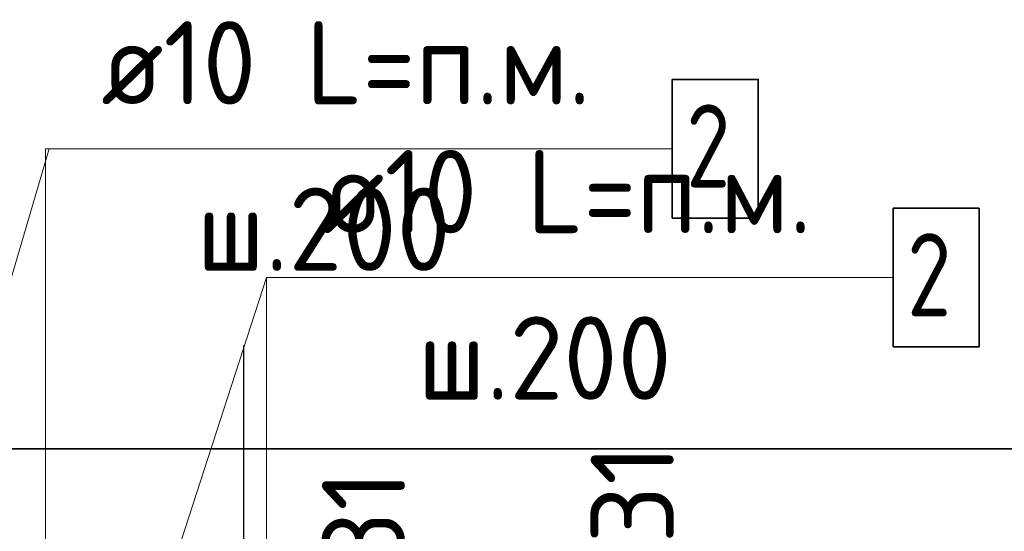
# Model space of a CAD drawing. Header units: metres. Extents: x -38 to 97, y -15 to 21.
# Tile 71 of 216: x 72.546 to 72.901, y 3.642 to 3.826. Entities that reach past the tile are written whole.
import ezdxf

# ---------------------------------------------------------------- set-up
doc = ezdxf.new("R2010")
doc.units = ezdxf.units.M
doc.header["$PDMODE"] = 65
doc.linetypes.add('______4', pattern=[0.135, 0.105, -0.03])
for name, color, linetype, lineweight in [('XR$3$Арм. стержнями верхней зоны', 180, 'Continuous', 35), ('XR$3$Размерная линия (1)', 7, 'Continuous', 13), ('XR$6$Арм. стержнями верхней зоны', 180, 'Continuous', 35), ('XR$6$ВК__отв в полу 1-2 эт', 220, 'Continuous', 25), ('XR$6$Размерная линия (1)', 7, 'Continuous', 13)]:
    doc.layers.add(name, color=color, linetype=linetype, lineweight=lineweight)
doc.styles.add('ISOCPEUR', font='txt')
doc.dimstyles.new('DIMSTYLE_14', dxfattribs={"dimtxt": 0.03, "dimasz": 0.03, "dimexe": 0, "dimexo": 0, "dimgap": 0.015, "dimtad": 2, "dimdec": 0, "dimlfac": 1000, "dimrnd": 1, "dimzin": 12, "dimdsep": 46, "dimtxsty": 'ISOCPEUR', "dimblk1": 'ALL_ML_STRICH', "dimblk2": 'ALL_ML_STRICH', "dimsah": 1, "dimcen": 0, "dimclrd": 7, "dimclre": 256, "dimclrt": 7, "dimadec": 0, "dimazin": 0, "dimtfac": 1, "dimtdec": 0, "dimtix": 1, "dimtmove": 2, "dimatfit": 3, "dimfxl": 0, "dimtvp": 1.2, "dimtzin": 0, "dimlwd": 0, "dimlwe": -3, "dimarcsym": 0})

# ---------------------------------------------------------------- blocks, each defined once
blk = doc.blocks.new('ALL_ML_STRICH')
at = {"color": 0, "linetype": 'ByBlock', "lineweight": -2}
for p, q in [((0, -0.5), (0, 0.5)), ((-0.3, -0.3), (0.3, 0.3)), ((-1, 0), (0.5, 0))]:
    blk.add_line(p, q, dxfattribs=at)
blk = doc.blocks.new('*D215')
at = {"layer": 'DEFPOINTS', "color": 7, "linetype": 'Continuous', "lineweight": 13, "transparency": 33554687}
for p in [(72.68591, 3.61831), (72.70378, 3.58731), (72.78941, 3.58731)]:
    blk.add_point(p, dxfattribs=at)
at = {"layer": 'XR$3$Размерная линия (1)', "color": 9, "linetype": 'Continuous', "lineweight": -2, "true_color": 0xc7c7c7, "transparency": 33554687}
for p, q in [((72.70591, 3.61831), (72.78941, 3.61831)), ((72.72378, 3.58731), (72.78941, 3.58731))]:
    blk.add_line(p, q, dxfattribs=at)
at = {"layer": 'XR$3$Размерная линия (1)', "color": 7, "linetype": 'Continuous', "lineweight": -2, "transparency": 33554687}
blk.add_line((72.78941, 3.58731), (72.78941, 3.61831), dxfattribs=at)
at = {"layer": 'XR$3$Размерная линия (1)', "color": 7, "linetype": 'Continuous', "lineweight": 13, "transparency": 33554687, "xscale": 0.03, "yscale": 0.03, "zscale": 0.03}
for p, rotation in [((72.78941, 3.61831), 90), ((72.78941, 3.58731), 270)]:
    blk.add_blockref('ALL_ML_STRICH', p, dxfattribs=dict(at, rotation=rotation))
at = {"layer": 'XR$3$Размерная линия (1)', "color": 7, "linetype": 'Continuous', "lineweight": 13, "transparency": 33554687, "insert": (72.76667, 3.6556), "char_height": 0.03, "width": 0.06, "attachment_point": 5, "rotation": 90, "style": 'ISOCPEUR'}
blk.add_mtext('\\A1;{31}', dxfattribs=at)
blk = doc.blocks.new('*D980')
at = {"layer": 'DEFPOINTS', "color": 7, "linetype": 'Continuous', "lineweight": 13, "transparency": 33554687}
for p in [(72.58898, 3.609), (72.60685, 3.578), (72.69248, 3.578)]:
    blk.add_point(p, dxfattribs=at)
at = {"layer": 'XR$6$Размерная линия (1)', "color": 9, "linetype": 'Continuous', "lineweight": -2, "true_color": 0xc7c7c7, "transparency": 33554687}
for p, q in [((72.60898, 3.609), (72.69248, 3.609)), ((72.62685, 3.578), (72.69248, 3.578))]:
    blk.add_line(p, q, dxfattribs=at)
at = {"layer": 'XR$6$Размерная линия (1)', "color": 7, "linetype": 'Continuous', "lineweight": -2, "transparency": 33554687}
blk.add_line((72.69248, 3.578), (72.69248, 3.609), dxfattribs=at)
at = {"layer": 'XR$6$Размерная линия (1)', "color": 7, "linetype": 'Continuous', "lineweight": 13, "transparency": 33554687, "xscale": 0.03, "yscale": 0.03, "zscale": 0.03}
for p, rotation in [((72.69248, 3.609), 90), ((72.69248, 3.578), 270)]:
    blk.add_blockref('ALL_ML_STRICH', p, dxfattribs=dict(at, rotation=rotation))
at = {"layer": 'XR$6$Размерная линия (1)', "color": 7, "linetype": 'Continuous', "lineweight": 13, "transparency": 33554687, "insert": (72.66974, 3.64629), "char_height": 0.03, "width": 0.06, "attachment_point": 5, "rotation": 90, "style": 'ISOCPEUR'}
blk.add_mtext('\\A1;{31}', dxfattribs=at)

msp = doc.modelspace()

# ---------------------------------------------------------------- linework, layer by layer
at = {"color": 7, "linetype": 'Continuous', "lineweight": 13, "transparency": 33554687}
msp.add_line((72.58592, 3.58326), (72.63476, 3.73347), dxfattribs=at)
at = {"color": 7, "linetype": '______4', "lineweight": 25, "transparency": 33554687}
for p, q in [((72.71957, 3.31831), (72.71957, 3.71831)), ((72.62641, 3.709), (72.62641, 3.309))]:
    msp.add_line(p, q, dxfattribs=at)
at = {"color": 7, "linetype": 'Continuous', "lineweight": 35, "transparency": 33554687}
msp.add_line((67.91979, 3.67171), (86.41979, 3.67171), dxfattribs=at)
at = {"layer": 'XR$3$Арм. стержнями верхней зоны', "color": 7, "linetype": 'Continuous', "lineweight": 13, "transparency": 33554687}
for q in [(72.86076, 3.73347), (72.63476, 3.59331)]:
    msp.add_line((72.63476, 3.73347), q, dxfattribs=at)
at = {"layer": 'XR$3$Арм. стержнями верхней зоны', "color": 7, "linetype": 'Continuous', "lineweight": 35, "transparency": 33554687}
msp.add_lwpolyline([(72.86076, 3.70847), (72.89176, 3.70847), (72.89176, 3.75847), (72.86076, 3.75847), (72.86076, 3.70847)], dxfattribs=at)
at = {"layer": 'XR$6$Арм. стержнями верхней зоны', "color": 7, "linetype": 'Continuous', "lineweight": 13, "transparency": 33554687}
for q in [(72.78108, 3.77991), (72.55508, 3.578)]:
    msp.add_line((72.55508, 3.77991), q, dxfattribs=at)
at = {"layer": 'XR$6$Арм. стержнями верхней зоны', "color": 7, "linetype": 'Continuous', "lineweight": 35, "transparency": 33554687}
msp.add_lwpolyline([(72.78108, 3.75491), (72.81208, 3.75491), (72.81208, 3.80491), (72.78108, 3.80491), (72.78108, 3.75491)], dxfattribs=at)
at = {"layer": 'XR$6$ВК__отв в полу 1-2 эт', "color": 7, "linetype": 'Continuous', "lineweight": 13, "transparency": 33554687}
msp.add_line((72.49581, 3.57395), (72.55629, 3.77994), dxfattribs=at)

# ---------------------------------------------------------------- texts
at = {"layer": 'XR$3$Арм. стержнями верхней зоны', "color": 7, "linetype": 'Continuous', "lineweight": 25, "transparency": 33554687, "char_height": 0.03, "attachment_point": 7, "style": 'ISOCPEUR'}
for s, insert, width in [('\\W0.94;ø10 L=п.м.', (72.65476, 3.74947), 0.1999832), ('\\W0.78;2', (72.86576, 3.71947), 0.0326407), ('\\W0.95;ш.200 ', (72.68926, 3.68947), 0.1311996)]:
    msp.add_mtext(s, dxfattribs=dict(at, insert=insert, width=width))
at = {"layer": 'XR$6$Арм. стержнями верхней зоны', "color": 7, "linetype": 'Continuous', "lineweight": 25, "transparency": 33554687, "char_height": 0.03, "attachment_point": 7, "style": 'ISOCPEUR'}
for s, insert, width in [('\\W0.94;ø10 L=п.м.', (72.57508, 3.79591), 0.1999832), ('\\W0.78;2', (72.78608, 3.76591), 0.0326407), ('\\W0.95;ш.200 ', (72.60958, 3.73591), 0.1311995)]:
    msp.add_mtext(s, dxfattribs=dict(at, insert=insert, width=width))

# ---------------------------------------------------------------- dimensions: what is measured, and where the dimension line sits
at = {"layer": 'XR$3$Размерная линия (1)', "color": 7, "linetype": 'Continuous', "lineweight": 13, "transparency": 33554687}
dim = msp.add_linear_dim(base=(72.78941, 3.61831), p1=(72.72378, 3.58731), p2=(72.70591, 3.61831), angle=90, dimstyle='DIMSTYLE_14', override={"dimpost": '<>', "dimclrd": 7, "dimclre": 9, "dimclrt": 7, "dimlwd": 0, "dimlwe": 65533}, dxfattribs=at)
dim.commit()
dim.dimension.update_dxf_attribs({"geometry": '*D215', "text_midpoint": (72.76667, 3.6556), "dimtype": 160})
at = {"layer": 'XR$6$Размерная линия (1)', "color": 7, "linetype": 'Continuous', "lineweight": 13, "transparency": 33554687}
dim = msp.add_linear_dim(base=(72.69248, 3.609), p1=(72.62685, 3.578), p2=(72.60898, 3.609), angle=90, dimstyle='DIMSTYLE_14', override={"dimpost": '<>', "dimclrd": 7, "dimclre": 9, "dimclrt": 7, "dimlwd": 0, "dimlwe": 65533}, dxfattribs=at)
dim.commit()
dim.dimension.update_dxf_attribs({"geometry": '*D980', "text_midpoint": (72.66974, 3.64629), "dimtype": 160})

doc.saveas('drawing.dxf')
